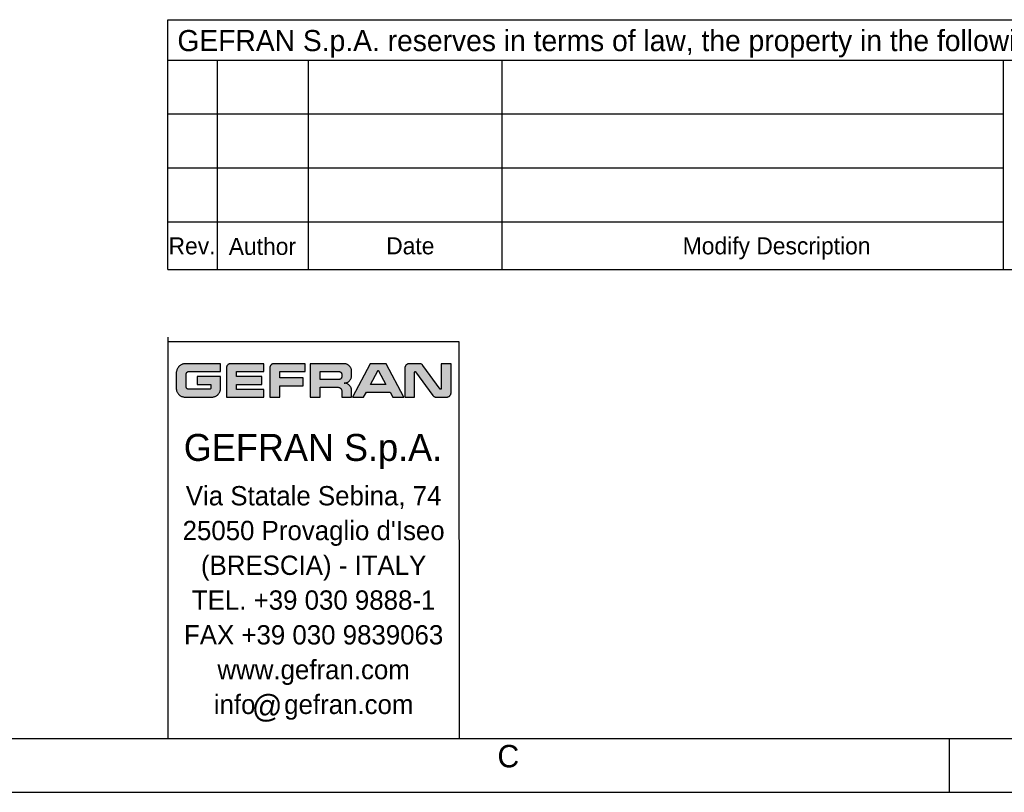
# Model space of a CAD drawing. Header units: millimetres. Extents: x 0 to 420, y 0 to 297.
# Tile 15 of 36: x 212 to 321, y 0 to 86. Entities that reach past the tile are written whole.
import ezdxf

# ---------------------------------------------------------------- set-up
doc = ezdxf.new("R2010")
doc.units = ezdxf.units.MM
doc.header["$LTSCALE"] = 23.1
doc.layers.get('0').update_dxf_attribs({"linetype": 'CONTINUOUS'})
doc.styles.add('TEXTSTYLE_2', font='trium.ttf')
doc.styles.add('TEXTSTYLE_3', font='trium.ttf')
doc.styles.add('TEXTSTYLE_4', font='triumb.ttf')

msp = doc.modelspace()

# ---------------------------------------------------------------- hatches: boundary and pattern name
at = {"linetype": 'CONTINUOUS'}
h = msp.add_hatch(color=2, dxfattribs=at)
h.paths.add_polyline_path([(251.41414, 46.96884), (251.42409, 46.96974), (251.43403, 46.96884), (251.4435, 46.96618), (251.45233, 46.96182), (251.46031, 46.95586), (251.46717, 46.94844), (251.47251, 46.94007), (252.28279, 45.41608), (250.56506, 45.41608), (251.37559, 46.94007), (251.38109, 46.94864), (251.3878, 46.95585), (251.3958, 46.96181), (251.40466, 46.96618)])
h.paths.add_polyline_path([(247.87684, 45.59431), (247.93551, 45.61496), (247.99254, 45.64001), (248.04763, 45.66935), (248.10048, 45.70284), (248.15077, 45.74029), (248.19818, 45.78148), (248.2359, 45.81916), (248.27715, 45.86654), (248.31465, 45.91679), (248.34819, 45.9696), (248.37758, 46.02466), (248.4027, 46.08167), (248.42341, 46.14032), (248.43963, 46.20036), (248.4513, 46.26153), (248.45836, 46.32362), (248.46076, 46.38644), (248.46076, 46.88536), (248.45842, 46.94832), (248.45143, 47.01055), (248.43982, 47.07184), (248.42366, 47.13199), (248.40302, 47.19074), (248.37798, 47.24782), (248.34867, 47.30294), (248.31522, 47.3558), (248.27782, 47.40608), (248.23668, 47.45347), (248.19893, 47.49128), (248.15164, 47.53246), (248.10148, 47.56988), (248.04876, 47.60334), (247.9938, 47.63266), (247.9369, 47.6577), (247.87833, 47.67833), (247.81837, 47.69449), (247.75725, 47.70609), (247.6952, 47.71308), (247.63239, 47.71542), (243.85547, 47.71542), (243.85547, 43.99252), (244.95118, 43.99252), (244.95118, 45.09056), (246.93352, 45.09056), (246.97887, 45.08823), (247.02339, 45.08128), (247.0668, 45.06979), (247.10877, 45.05384), (247.14892, 45.03356), (247.18687, 45.00915), (247.22216, 44.98084), (247.25439, 44.94894), (247.25682, 44.94624), (247.28519, 44.91101), (247.30965, 44.87314), (247.32995, 44.83307), (247.34593, 44.79122), (247.35743, 44.74796), (247.36439, 44.70362), (247.36672, 44.65849), (247.36672, 43.99252), (248.46241, 43.99252), (248.46241, 44.72462), (248.46007, 44.78731), (248.45307, 44.84934), (248.44145, 44.91051), (248.42527, 44.9706), (248.40459, 45.02936), (248.37949, 45.08651), (248.35009, 45.14176), (248.31652, 45.19479), (248.27899, 45.24528), (248.23769, 45.29291), (248.19817, 45.33246), (248.15059, 45.37378), (248.10016, 45.41133), (248.0472, 45.44489), (247.99204, 45.4743), (247.93498, 45.4994), (247.87631, 45.52007), (247.81631, 45.53625), (247.75523, 45.54787), (247.69328, 45.55486), (247.63066, 45.55721), (247.69349, 45.55955), (247.75559, 45.56654), (247.81678, 45.57815)])
h.paths.add_polyline_path([(229.68341, 47.67561), (229.61808, 47.65367), (229.55417, 47.62704), (229.49192, 47.59579), (229.43163, 47.56003), (229.3736, 47.51988), (229.31814, 47.47553), (229.26558, 47.42719), (229.21624, 47.3751), (229.19404, 47.34914), (229.15003, 47.29211), (229.11005, 47.2322), (229.07429, 47.16979), (229.04297, 47.10522), (229.01621, 47.03885), (228.99413, 46.971), (228.97682, 46.90199), (228.96433, 46.83211), (228.9567, 46.76162), (228.95395, 46.69074), (228.95395, 44.96823), (228.95655, 44.89789), (228.964, 44.82866), (228.97622, 44.76069), (228.99317, 44.69413), (229.01476, 44.62916), (229.04092, 44.56598), (229.07155, 44.50481), (229.10656, 44.44588), (229.1458, 44.38945), (229.18914, 44.33577), (229.23637, 44.2851), (229.28729, 44.23771), (229.34168, 44.19386), (229.35597, 44.18334), (229.41427, 44.14428), (229.47534, 44.10931), (229.53889, 44.0786), (229.60463, 44.05232), (229.67226, 44.03057), (229.74151, 44.01348), (229.81213, 44.00112), (229.88386, 43.99356), (229.95649, 43.99086), (232.88251, 43.99086), (232.95313, 43.99346), (233.02301, 44.00092), (233.09195, 44.0132), (233.15976, 44.03024), (233.22619, 44.052), (233.29099, 44.07838), (233.3539, 44.1093), (233.4146, 44.14461), (233.47282, 44.18416), (233.52823, 44.22776), (233.58054, 44.2752), (233.60129, 44.29598), (233.64866, 44.34835), (233.69218, 44.40383), (233.73165, 44.46209), (233.76688, 44.52285), (233.7977, 44.58579), (233.82399, 44.65063), (233.84565, 44.71709), (233.86261, 44.78492), (233.87479, 44.85388), (233.88216, 44.92377), (233.88466, 44.9944), (233.88452, 44.99683), (233.88399, 45.10194), (233.88415, 45.8617), (233.88466, 46.28767), (231.25767, 46.28767), (231.25767, 45.41608), (232.78895, 45.41608), (232.78895, 45.00685), (232.78655, 44.98079), (232.77943, 44.95579), (232.76776, 44.93244), (232.75186, 44.91149), (232.74318, 44.90281), (232.72223, 44.88691), (232.69888, 44.87524), (232.67388, 44.86812), (232.64782, 44.86572), (230.33245, 44.86524), (230.29525, 44.86766), (230.25883, 44.87488), (230.22365, 44.8868), (230.19022, 44.90328), (230.15912, 44.92406), (230.13099, 44.94874), (230.10646, 44.97677), (230.08601, 45.00752), (230.06993, 45.04043), (230.05845, 45.07498), (230.05166, 45.11072), (230.04968, 45.14731), (230.04978, 45.6271), (230.05069, 46.44582), (230.05135, 46.55611), (230.05148, 46.55854), (230.05391, 46.59587), (230.06112, 46.63227), (230.07301, 46.66735), (230.08943, 46.70061), (230.11014, 46.73152), (230.13289, 46.75759), (230.16073, 46.7823), (230.19143, 46.80303), (230.22444, 46.81945), (230.25923, 46.83133), (230.29536, 46.83854), (230.33245, 46.84096), (233.88466, 46.84136), (233.88466, 47.71542), (229.95466, 47.71542), (229.88572, 47.71273), (229.81742, 47.70517), (229.74993, 47.69279)])
h.paths.add_polyline_path([(234.84325, 47.69581), (234.80244, 47.68073), (234.76326, 47.66154), (234.7261, 47.63842), (234.69136, 47.61156), (234.6746, 47.59643), (234.64429, 47.56451), (234.61743, 47.52979), (234.5943, 47.49265), (234.57512, 47.4535), (234.56004, 47.41272), (234.54918, 47.37064), (234.54262, 47.32756), (234.54043, 47.28375), (234.54043, 43.99164), (238.69917, 43.99164), (238.69917, 44.86323), (235.63614, 44.86323), (235.63614, 45.41608), (238.48746, 45.41608), (238.48746, 46.29265), (235.63614, 46.29265), (235.63614, 46.84301), (238.70249, 46.84301), (238.70249, 47.71542), (234.9723, 47.71542), (234.92846, 47.71322), (234.88536, 47.70667)])
h.paths.add_polyline_path([(259.17718, 44.014), (259.22418, 44.03116), (259.26934, 44.05299), (259.31222, 44.07932), (259.35238, 44.10991), (259.38937, 44.14445), (259.41264, 44.17017), (259.44323, 44.21033), (259.46956, 44.25321), (259.4914, 44.29836), (259.50856, 44.34537), (259.52091, 44.39384), (259.52838, 44.44344), (259.53088, 44.49387), (259.53088, 47.71542), (258.43516, 47.71542), (258.43516, 44.92175), (258.43274, 44.90553), (258.42564, 44.89075), (258.41431, 44.87854), (258.41101, 44.87611), (258.39623, 44.86901), (258.38002, 44.86659), (258.36386, 44.86901), (258.35915, 44.87072), (258.34589, 44.87891), (258.33662, 44.89013), (256.39878, 47.52841), (256.37019, 47.56545), (256.3391, 47.59796), (256.30332, 47.62821), (256.26462, 47.65433), (256.22347, 47.67605), (256.18035, 47.69315), (256.13568, 47.70548), (256.08982, 47.71292), (256.04309, 47.71542), (254.88577, 47.71538), (254.83531, 47.71288), (254.78569, 47.70542), (254.7372, 47.69306), (254.69018, 47.6759), (254.64502, 47.65407), (254.60213, 47.62775), (254.56196, 47.59716), (254.53626, 47.57393), (254.50172, 47.53694), (254.47114, 47.4968), (254.44481, 47.45394), (254.42297, 47.40881), (254.40582, 47.36182), (254.39346, 47.31337), (254.386, 47.26378), (254.3835, 47.21335), (254.3835, 43.99168), (255.47921, 43.99168), (255.47921, 46.78535), (255.48163, 46.80157), (255.48873, 46.81635), (255.49115, 46.81964), (255.50335, 46.83097), (255.51813, 46.83808), (255.53435, 46.8405), (255.55023, 46.83809), (255.56498, 46.83099), (255.5774, 46.81958), (255.57848, 46.81821), (257.50897, 44.19082), (257.53627, 44.15288), (257.54332, 44.14434), (257.5755, 44.11033), (257.61109, 44.08006), (257.64965, 44.05387), (257.69075, 44.03203), (257.73396, 44.01476), (257.77891, 44.0022), (257.82526, 43.99447), (257.87272, 43.99168), (259.02866, 43.99168), (259.0791, 43.99418), (259.12871, 44.00164)])
h.paths.add_polyline_path([(239.67042, 47.69637), (239.63014, 47.68172), (239.59143, 47.66308), (239.55465, 47.6406), (239.52019, 47.61447), (239.49636, 47.59292), (239.46685, 47.56115), (239.44073, 47.52669), (239.41825, 47.48992), (239.3996, 47.45122), (239.38496, 47.41094), (239.37441, 47.36942), (239.36804, 47.32694), (239.3659, 47.28375), (239.3659, 43.99168), (240.46161, 43.99168), (240.46161, 45.25423), (243.09049, 45.25423), (243.09049, 46.12581), (240.46161, 46.12581), (240.46161, 46.83885), (243.30752, 46.83885), (243.30752, 47.71542), (239.79763, 47.71542), (239.75443, 47.71329), (239.71195, 47.70692)])
h.paths.add_polyline_path([(247.12398, 45.96956), (247.10025, 45.96654), (247.07619, 45.96553), (244.95118, 45.96553), (244.95118, 46.84048), (247.07623, 46.84048), (247.10029, 46.83947), (247.12403, 46.83645), (247.14734, 46.83144), (247.17013, 46.82448), (247.19226, 46.8156), (247.2136, 46.80484), (247.23401, 46.79228), (247.25333, 46.778), (247.2714, 46.76209), (247.28002, 46.75347), (247.29593, 46.73539), (247.31021, 46.71606), (247.32277, 46.69565), (247.33353, 46.6743), (247.34241, 46.65215), (247.34937, 46.62936), (247.35438, 46.60603), (247.35739, 46.58229), (247.35841, 46.55822), (247.35841, 46.24863), (247.35739, 46.22444), (247.35438, 46.20059), (247.34938, 46.17718), (247.34242, 46.15431), (247.33355, 46.13211), (247.32281, 46.11071), (247.31027, 46.09026), (247.29601, 46.0709), (247.28014, 46.0528), (247.27128, 46.04392), (247.25321, 46.02801), (247.23391, 46.01372), (247.21351, 46.00116), (247.19218, 45.99041), (247.17006, 45.98153), (247.14729, 45.97456)])
h.paths.add_polyline_path([(249.80149, 43.99086), (250.10605, 44.54784), (252.74181, 44.54784), (253.04634, 43.99086), (254.27561, 43.99086), (252.30118, 47.71542), (250.54667, 47.71542), (248.56055, 43.99086)])

# ---------------------------------------------------------------- linework, layer by layer
at = {"color": 2, "linetype": 'CONTINUOUS'}
for p, q in [((228.00618, 86.01578), (414.00618, 86.01578)), ((228.00618, 58.19553), (228.00618, 86.01578)), ((228.00618, 81.52126), (414.00618, 81.52126)), ((233.52784, 58.19553), (233.52784, 81.52126)), ((243.6512, 58.19553), (243.6512, 81.52126)), ((265.22932, 58.19553), (265.22932, 81.52126)), ((320.98653, 81.52126), (320.98653, 58.19553)), ((228.00618, 75.51664), (321.00618, 75.51664)), ((228.00618, 69.51202), (321.00618, 69.51202)), ((228.00618, 63.5074), (321.00618, 63.5074)), ((229.07429, 47.16979), (229.04297, 47.10522)), ((229.11005, 47.2322), (229.07429, 47.16979)), ((229.15003, 47.29211), (229.11005, 47.2322)), ((229.19404, 47.34914), (229.15003, 47.29211)), ((229.21624, 47.3751), (229.19404, 47.34914)), ((229.26558, 47.42719), (229.21624, 47.3751)), ((229.31814, 47.47553), (229.26558, 47.42719)), ((229.3736, 47.51988), (229.31814, 47.47553)), ((229.43163, 47.56003), (229.3736, 47.51988)), ((229.49192, 47.59579), (229.43163, 47.56003)), ((229.55417, 47.62704), (229.49192, 47.59579)), ((229.61808, 47.65367), (229.55417, 47.62704)), ((229.68341, 47.67561), (229.61808, 47.65367)), ((229.74993, 47.69279), (229.68341, 47.67561)), ((229.81742, 47.70517), (229.74993, 47.69279)), ((229.88572, 47.71273), (229.81742, 47.70517)), ((229.95466, 47.71542), (229.88572, 47.71273)), ((233.88466, 47.71542), (229.95466, 47.71542)), ((233.88466, 46.84136), (233.88466, 47.71542)), ((234.54262, 47.32756), (234.54043, 47.28375)), ((234.54043, 47.28375), (234.54043, 43.99164)), ((234.54918, 47.37064), (234.54262, 47.32756)), ((234.56004, 47.41272), (234.54918, 47.37064)), ((234.57512, 47.4535), (234.56004, 47.41272)), ((234.5943, 47.49265), (234.57512, 47.4535)), ((234.61743, 47.52979), (234.5943, 47.49265)), ((234.64429, 47.56451), (234.61743, 47.52979)), ((234.6746, 47.59643), (234.64429, 47.56451)), ((234.69136, 47.61156), (234.6746, 47.59643)), ((234.7261, 47.63842), (234.69136, 47.61156)), ((234.76326, 47.66154), (234.7261, 47.63842)), ((234.80244, 47.68073), (234.76326, 47.66154)), ((234.84325, 47.69581), (234.80244, 47.68073)), ((234.88536, 47.70667), (234.84325, 47.69581)), ((234.92846, 47.71322), (234.88536, 47.70667)), ((234.9723, 47.71542), (234.92846, 47.71322)), ((238.70249, 47.71542), (234.9723, 47.71542)), ((238.70249, 46.84301), (238.70249, 47.71542)), ((239.36804, 47.32694), (239.3659, 47.28375)), ((239.3659, 47.28375), (239.3659, 43.99168)), ((239.37441, 47.36942), (239.36804, 47.32694)), ((239.38496, 47.41094), (239.37441, 47.36942)), ((239.3996, 47.45122), (239.38496, 47.41094)), ((239.41825, 47.48992), (239.3996, 47.45122)), ((239.44073, 47.52669), (239.41825, 47.48992)), ((239.46685, 47.56115), (239.44073, 47.52669)), ((239.49636, 47.59292), (239.46685, 47.56115)), ((239.52019, 47.61447), (239.49636, 47.59292)), ((239.55465, 47.6406), (239.52019, 47.61447)), ((239.59143, 47.66308), (239.55465, 47.6406)), ((239.63014, 47.68172), (239.59143, 47.66308)), ((239.67042, 47.69637), (239.63014, 47.68172)), ((239.71195, 47.70692), (239.67042, 47.69637)), ((239.75443, 47.71329), (239.71195, 47.70692)), ((239.79763, 47.71542), (239.75443, 47.71329)), ((243.30752, 47.71542), (239.79763, 47.71542)), ((243.30752, 46.83885), (243.30752, 47.71542)), ((247.63239, 47.71542), (243.85547, 47.71542)), ((243.85547, 47.71542), (243.85547, 43.99252)), ((247.6952, 47.71308), (247.63239, 47.71542)), ((247.75725, 47.70609), (247.6952, 47.71308)), ((247.81837, 47.69449), (247.75725, 47.70609)), ((247.87833, 47.67833), (247.81837, 47.69449)), ((247.9369, 47.6577), (247.87833, 47.67833)), ((247.9938, 47.63266), (247.9369, 47.6577)), ((248.04876, 47.60334), (247.9938, 47.63266)), ((248.10148, 47.56988), (248.04876, 47.60334)), ((248.15164, 47.53246), (248.10148, 47.56988)), ((248.19893, 47.49128), (248.15164, 47.53246)), ((248.23668, 47.45347), (248.19893, 47.49128)), ((248.27782, 47.40608), (248.23668, 47.45347)), ((248.31522, 47.3558), (248.27782, 47.40608)), ((248.34867, 47.30294), (248.31522, 47.3558)), ((248.37798, 47.24782), (248.34867, 47.30294)), ((248.40302, 47.19074), (248.37798, 47.24782)), ((248.42366, 47.13199), (248.40302, 47.19074)), ((248.43982, 47.07184), (248.42366, 47.13199)), ((250.54667, 47.71542), (248.56055, 43.99086)), ((252.30118, 47.71542), (250.54667, 47.71542)), ((254.27561, 43.99086), (252.30118, 47.71542)), ((254.386, 47.26378), (254.3835, 47.21335)), ((254.3835, 47.21335), (254.3835, 43.99168)), ((254.39346, 47.31337), (254.386, 47.26378)), ((254.40582, 47.36182), (254.39346, 47.31337)), ((254.42297, 47.40881), (254.40582, 47.36182)), ((254.44481, 47.45394), (254.42297, 47.40881)), ((254.47114, 47.4968), (254.44481, 47.45394)), ((254.50172, 47.53694), (254.47114, 47.4968)), ((254.53626, 47.57393), (254.50172, 47.53694)), ((254.56196, 47.59716), (254.53626, 47.57393)), ((254.60213, 47.62775), (254.56196, 47.59716)), ((254.64502, 47.65407), (254.60213, 47.62775)), ((254.69018, 47.6759), (254.64502, 47.65407)), ((254.7372, 47.69306), (254.69018, 47.6759)), ((254.78569, 47.70542), (254.7372, 47.69306)), ((254.83531, 47.71288), (254.78569, 47.70542)), ((254.88577, 47.71538), (254.83531, 47.71288)), ((256.04309, 47.71542), (254.88577, 47.71538)), ((256.08982, 47.71292), (256.04309, 47.71542)), ((256.13568, 47.70548), (256.08982, 47.71292)), ((256.18035, 47.69315), (256.13568, 47.70548)), ((256.22347, 47.67605), (256.18035, 47.69315)), ((256.26462, 47.65433), (256.22347, 47.67605)), ((256.30332, 47.62821), (256.26462, 47.65433)), ((256.3391, 47.59796), (256.30332, 47.62821)), ((256.37019, 47.56545), (256.3391, 47.59796)), ((256.39878, 47.52841), (256.37019, 47.56545)), ((258.33662, 44.89013), (256.39878, 47.52841)), ((259.53088, 47.71542), (258.43516, 47.71542)), ((258.43516, 47.71542), (258.43516, 44.92175)), ((259.53088, 44.49387), (259.53088, 47.71542)), ((228.9567, 46.76162), (228.95395, 46.69074)), ((228.95395, 46.69074), (228.95395, 44.96823)), ((228.96433, 46.83211), (228.9567, 46.76162)), ((228.97682, 46.90199), (228.96433, 46.83211)), ((228.99413, 46.971), (228.97682, 46.90199)), ((229.01621, 47.03885), (228.99413, 46.971)), ((229.04297, 47.10522), (229.01621, 47.03885)), ((230.04978, 45.6271), (230.05069, 46.44582)), ((230.05069, 46.44582), (230.05135, 46.55611)), ((230.05135, 46.55611), (230.05148, 46.55854)), ((230.05148, 46.55854), (230.05391, 46.59587)), ((230.05391, 46.59587), (230.06112, 46.63227)), ((230.06112, 46.63227), (230.07301, 46.66735)), ((230.07301, 46.66735), (230.08943, 46.70061)), ((230.08943, 46.70061), (230.11014, 46.73152)), ((230.11014, 46.73152), (230.13289, 46.75759)), ((230.13289, 46.75759), (230.16073, 46.7823)), ((230.16073, 46.7823), (230.19143, 46.80303)), ((230.19143, 46.80303), (230.22444, 46.81945)), ((230.22444, 46.81945), (230.25923, 46.83133)), ((230.25923, 46.83133), (230.29536, 46.83854)), ((230.29536, 46.83854), (230.33245, 46.84096)), ((230.33245, 46.84096), (233.88466, 46.84136)), ((233.88466, 46.28767), (231.25767, 46.28767)), ((231.25767, 46.28767), (231.25767, 45.41608)), ((233.88415, 45.8617), (233.88466, 46.28767)), ((235.63614, 46.84301), (238.70249, 46.84301)), ((235.63614, 46.29265), (235.63614, 46.84301)), ((238.48746, 46.29265), (235.63614, 46.29265)), ((238.48746, 45.41608), (238.48746, 46.29265)), ((240.46161, 46.83885), (243.30752, 46.83885)), ((240.46161, 46.12581), (240.46161, 46.83885)), ((243.09049, 46.12581), (240.46161, 46.12581)), ((243.09049, 45.25423), (243.09049, 46.12581)), ((244.95118, 46.84048), (247.07623, 46.84048)), ((244.95118, 45.96553), (244.95118, 46.84048)), ((247.07623, 46.84048), (247.10029, 46.83947)), ((247.10029, 46.83947), (247.12403, 46.83645)), ((247.12403, 46.83645), (247.14734, 46.83144)), ((247.14734, 46.83144), (247.17013, 46.82448)), ((247.17013, 46.82448), (247.19226, 46.8156)), ((247.19226, 46.8156), (247.2136, 46.80484)), ((247.2136, 46.80484), (247.23401, 46.79228)), ((247.25321, 46.02801), (247.23391, 46.01372)), ((247.23401, 46.79228), (247.25333, 46.778)), ((247.27128, 46.04392), (247.25321, 46.02801)), ((247.25333, 46.778), (247.2714, 46.76209)), ((247.28014, 46.0528), (247.27128, 46.04392)), ((247.2714, 46.76209), (247.28002, 46.75347)), ((247.28002, 46.75347), (247.29593, 46.73539)), ((247.29601, 46.0709), (247.28014, 46.0528)), ((247.29593, 46.73539), (247.31021, 46.71606)), ((247.31027, 46.09026), (247.29601, 46.0709)), ((247.31021, 46.71606), (247.32277, 46.69565)), ((247.32281, 46.11071), (247.31027, 46.09026)), ((247.32277, 46.69565), (247.33353, 46.6743)), ((247.33355, 46.13211), (247.32281, 46.11071)), ((247.33353, 46.6743), (247.34241, 46.65215)), ((247.34242, 46.15431), (247.33355, 46.13211)), ((247.34241, 46.65215), (247.34937, 46.62936)), ((247.34938, 46.17718), (247.34242, 46.15431)), ((247.34937, 46.62936), (247.35438, 46.60603)), ((247.35438, 46.20059), (247.34938, 46.17718)), ((247.35438, 46.60603), (247.35739, 46.58229)), ((247.35739, 46.22444), (247.35438, 46.20059)), ((247.35739, 46.58229), (247.35841, 46.55822)), ((247.35841, 46.24863), (247.35739, 46.22444)), ((247.35841, 46.55822), (247.35841, 46.24863)), ((248.34819, 45.9696), (248.37758, 46.02466)), ((248.37758, 46.02466), (248.4027, 46.08167)), ((248.4027, 46.08167), (248.42341, 46.14032)), ((248.42341, 46.14032), (248.43963, 46.20036)), ((248.43963, 46.20036), (248.4513, 46.26153)), ((248.45143, 47.01055), (248.43982, 47.07184)), ((248.4513, 46.26153), (248.45836, 46.32362)), ((248.45842, 46.94832), (248.45143, 47.01055)), ((248.45836, 46.32362), (248.46076, 46.38644)), ((248.46076, 46.88536), (248.45842, 46.94832)), ((248.46076, 46.38644), (248.46076, 46.88536)), ((250.56506, 45.41608), (251.37559, 46.94007)), ((251.37559, 46.94007), (251.38109, 46.94864)), ((251.38109, 46.94864), (251.3878, 46.95585)), ((251.3878, 46.95585), (251.3958, 46.96181)), ((251.3958, 46.96181), (251.40466, 46.96618)), ((251.40466, 46.96618), (251.41414, 46.96884)), ((251.41414, 46.96884), (251.42409, 46.96974)), ((251.42409, 46.96974), (251.43403, 46.96884)), ((251.43403, 46.96884), (251.4435, 46.96618)), ((251.4435, 46.96618), (251.45233, 46.96182)), ((251.45233, 46.96182), (251.46031, 46.95586)), ((251.46031, 46.95586), (251.46717, 46.94844)), ((251.46717, 46.94844), (251.47251, 46.94007)), ((251.47251, 46.94007), (252.28279, 45.41608)), ((255.47921, 46.78535), (255.48163, 46.80157)), ((255.47921, 43.99168), (255.47921, 46.78535)), ((255.48163, 46.80157), (255.48873, 46.81635)), ((255.48873, 46.81635), (255.49115, 46.81964)), ((255.49115, 46.81964), (255.50335, 46.83097)), ((255.50335, 46.83097), (255.51813, 46.83808)), ((255.51813, 46.83808), (255.53435, 46.8405)), ((255.53435, 46.8405), (255.55023, 46.83809)), ((255.55023, 46.83809), (255.56498, 46.83099)), ((255.56498, 46.83099), (255.5774, 46.81958)), ((255.5774, 46.81958), (255.57848, 46.81821)), ((255.57848, 46.81821), (257.50897, 44.19082)), ((228.95395, 44.96823), (228.95655, 44.89789)), ((230.04968, 45.14731), (230.04978, 45.6271)), ((230.05166, 45.11072), (230.04968, 45.14731)), ((230.05845, 45.07498), (230.05166, 45.11072)), ((230.06993, 45.04043), (230.05845, 45.07498)), ((230.08601, 45.00752), (230.06993, 45.04043)), ((230.10646, 44.97677), (230.08601, 45.00752)), ((230.13099, 44.94874), (230.10646, 44.97677)), ((230.15912, 44.92406), (230.13099, 44.94874)), ((231.25767, 45.41608), (232.78895, 45.41608)), ((232.76776, 44.93244), (232.75186, 44.91149)), ((232.77943, 44.95579), (232.76776, 44.93244)), ((232.78655, 44.98079), (232.77943, 44.95579)), ((232.78895, 45.00685), (232.78655, 44.98079)), ((232.78895, 45.41608), (232.78895, 45.00685)), ((233.88216, 44.92377), (233.88466, 44.9944)), ((233.88399, 45.10194), (233.88415, 45.8617)), ((233.88452, 44.99683), (233.88399, 45.10194)), ((233.88466, 44.9944), (233.88452, 44.99683)), ((235.63614, 45.41608), (238.48746, 45.41608)), ((235.63614, 44.86323), (235.63614, 45.41608)), ((240.46161, 45.25423), (243.09049, 45.25423)), ((240.46161, 43.99168), (240.46161, 45.25423)), ((247.07619, 45.96553), (244.95118, 45.96553)), ((244.95118, 45.09056), (246.93352, 45.09056)), ((244.95118, 43.99252), (244.95118, 45.09056)), ((246.93352, 45.09056), (246.97887, 45.08823)), ((246.97887, 45.08823), (247.02339, 45.08128)), ((247.02339, 45.08128), (247.0668, 45.06979)), ((247.0668, 45.06979), (247.10877, 45.05384)), ((247.10025, 45.96654), (247.07619, 45.96553)), ((247.12398, 45.96956), (247.10025, 45.96654)), ((247.10877, 45.05384), (247.14892, 45.03356)), ((247.14729, 45.97456), (247.12398, 45.96956)), ((247.17006, 45.98153), (247.14729, 45.97456)), ((247.14892, 45.03356), (247.18687, 45.00915)), ((247.19218, 45.99041), (247.17006, 45.98153)), ((247.18687, 45.00915), (247.22216, 44.98084)), ((247.21351, 46.00116), (247.19218, 45.99041)), ((247.23391, 46.01372), (247.21351, 46.00116)), ((247.22216, 44.98084), (247.25439, 44.94894)), ((247.25439, 44.94894), (247.25682, 44.94624)), ((247.25682, 44.94624), (247.28519, 44.91101)), ((247.63066, 45.55721), (247.69349, 45.55955)), ((247.69328, 45.55486), (247.63066, 45.55721)), ((247.75523, 45.54787), (247.69328, 45.55486)), ((247.69349, 45.55955), (247.75559, 45.56654)), ((247.81631, 45.53625), (247.75523, 45.54787)), ((247.75559, 45.56654), (247.81678, 45.57815)), ((247.87631, 45.52007), (247.81631, 45.53625)), ((247.81678, 45.57815), (247.87684, 45.59431)), ((247.93498, 45.4994), (247.87631, 45.52007)), ((247.87684, 45.59431), (247.93551, 45.61496)), ((247.99204, 45.4743), (247.93498, 45.4994)), ((247.93551, 45.61496), (247.99254, 45.64001)), ((248.0472, 45.44489), (247.99204, 45.4743)), ((247.99254, 45.64001), (248.04763, 45.66935)), ((248.10016, 45.41133), (248.0472, 45.44489)), ((248.04763, 45.66935), (248.10048, 45.70284)), ((248.15059, 45.37378), (248.10016, 45.41133)), ((248.10048, 45.70284), (248.15077, 45.74029)), ((248.19817, 45.33246), (248.15059, 45.37378)), ((248.15077, 45.74029), (248.19818, 45.78148)), ((248.23769, 45.29291), (248.19817, 45.33246)), ((248.19818, 45.78148), (248.2359, 45.81916)), ((248.2359, 45.81916), (248.27715, 45.86654)), ((248.27899, 45.24528), (248.23769, 45.29291)), ((248.27715, 45.86654), (248.31465, 45.91679)), ((248.31652, 45.19479), (248.27899, 45.24528)), ((248.31465, 45.91679), (248.34819, 45.9696)), ((248.35009, 45.14176), (248.31652, 45.19479)), ((248.37949, 45.08651), (248.35009, 45.14176)), ((248.40459, 45.02936), (248.37949, 45.08651)), ((248.42527, 44.9706), (248.40459, 45.02936)), ((248.44145, 44.91051), (248.42527, 44.9706)), ((252.28279, 45.41608), (250.56506, 45.41608)), ((228.95655, 44.89789), (228.964, 44.82866)), ((228.964, 44.82866), (228.97622, 44.76069)), ((228.97622, 44.76069), (228.99317, 44.69413)), ((228.99317, 44.69413), (229.01476, 44.62916)), ((229.01476, 44.62916), (229.04092, 44.56598)), ((229.04092, 44.56598), (229.07155, 44.50481)), ((229.07155, 44.50481), (229.10656, 44.44588)), ((229.10656, 44.44588), (229.1458, 44.38945)), ((229.1458, 44.38945), (229.18914, 44.33577)), ((229.18914, 44.33577), (229.23637, 44.2851)), ((229.23637, 44.2851), (229.28729, 44.23771)), ((229.28729, 44.23771), (229.34168, 44.19386)), ((229.34168, 44.19386), (229.35597, 44.18334)), ((229.35597, 44.18334), (229.41427, 44.14428)), ((229.41427, 44.14428), (229.47534, 44.10931)), ((229.47534, 44.10931), (229.53889, 44.0786)), ((229.53889, 44.0786), (229.60463, 44.05232)), ((229.60463, 44.05232), (229.67226, 44.03057)), ((229.67226, 44.03057), (229.74151, 44.01348)), ((229.74151, 44.01348), (229.81213, 44.00112)), ((229.81213, 44.00112), (229.88386, 43.99356)), ((229.88386, 43.99356), (229.95649, 43.99086)), ((229.95649, 43.99086), (232.88251, 43.99086)), ((230.19022, 44.90328), (230.15912, 44.92406)), ((230.22365, 44.8868), (230.19022, 44.90328)), ((230.25883, 44.87488), (230.22365, 44.8868)), ((230.29525, 44.86766), (230.25883, 44.87488)), ((230.33245, 44.86524), (230.29525, 44.86766)), ((232.64782, 44.86572), (230.33245, 44.86524)), ((232.67388, 44.86812), (232.64782, 44.86572)), ((232.69888, 44.87524), (232.67388, 44.86812)), ((232.72223, 44.88691), (232.69888, 44.87524)), ((232.74318, 44.90281), (232.72223, 44.88691)), ((232.75186, 44.91149), (232.74318, 44.90281)), ((232.88251, 43.99086), (232.95313, 43.99346)), ((232.95313, 43.99346), (233.02301, 44.00092)), ((233.02301, 44.00092), (233.09195, 44.0132)), ((233.09195, 44.0132), (233.15976, 44.03024)), ((233.15976, 44.03024), (233.22619, 44.052)), ((233.22619, 44.052), (233.29099, 44.07838)), ((233.29099, 44.07838), (233.3539, 44.1093)), ((233.3539, 44.1093), (233.4146, 44.14461)), ((233.4146, 44.14461), (233.47282, 44.18416)), ((233.47282, 44.18416), (233.52823, 44.22776)), ((233.52823, 44.22776), (233.58054, 44.2752)), ((233.58054, 44.2752), (233.60129, 44.29598)), ((233.60129, 44.29598), (233.64866, 44.34835)), ((233.64866, 44.34835), (233.69218, 44.40383)), ((233.69218, 44.40383), (233.73165, 44.46209)), ((233.73165, 44.46209), (233.76688, 44.52285)), ((233.76688, 44.52285), (233.7977, 44.58579)), ((233.7977, 44.58579), (233.82399, 44.65063)), ((233.82399, 44.65063), (233.84565, 44.71709)), ((233.84565, 44.71709), (233.86261, 44.78492)), ((233.86261, 44.78492), (233.87479, 44.85388)), ((233.87479, 44.85388), (233.88216, 44.92377)), ((234.54043, 43.99164), (238.69917, 43.99164)), ((238.69917, 44.86323), (235.63614, 44.86323)), ((238.69917, 43.99164), (238.69917, 44.86323)), ((239.3659, 43.99168), (240.46161, 43.99168)), ((243.85547, 43.99252), (244.95118, 43.99252)), ((247.28519, 44.91101), (247.30965, 44.87314)), ((247.30965, 44.87314), (247.32995, 44.83307)), ((247.32995, 44.83307), (247.34593, 44.79122)), ((247.34593, 44.79122), (247.35743, 44.74796)), ((247.35743, 44.74796), (247.36439, 44.70362)), ((247.36439, 44.70362), (247.36672, 44.65849)), ((247.36672, 44.65849), (247.36672, 43.99252)), ((247.36672, 43.99252), (248.46241, 43.99252)), ((248.45307, 44.84934), (248.44145, 44.91051)), ((248.46007, 44.78731), (248.45307, 44.84934)), ((248.46241, 44.72462), (248.46007, 44.78731)), ((248.46241, 43.99252), (248.46241, 44.72462)), ((248.56055, 43.99086), (249.80149, 43.99086)), ((249.80149, 43.99086), (250.10605, 44.54784)), ((250.10605, 44.54784), (252.74181, 44.54784)), ((252.74181, 44.54784), (253.04634, 43.99086)), ((253.04634, 43.99086), (254.27561, 43.99086)), ((254.3835, 43.99168), (255.47921, 43.99168)), ((257.50897, 44.19082), (257.53627, 44.15288)), ((257.53627, 44.15288), (257.54332, 44.14434)), ((257.54332, 44.14434), (257.5755, 44.11033)), ((257.5755, 44.11033), (257.61109, 44.08006)), ((257.61109, 44.08006), (257.64965, 44.05387)), ((257.64965, 44.05387), (257.69075, 44.03203)), ((257.69075, 44.03203), (257.73396, 44.01476)), ((257.73396, 44.01476), (257.77891, 44.0022)), ((257.77891, 44.0022), (257.82526, 43.99447)), ((257.82526, 43.99447), (257.87272, 43.99168)), ((257.87272, 43.99168), (259.02866, 43.99168)), ((258.34589, 44.87891), (258.33662, 44.89013)), ((258.35915, 44.87072), (258.34589, 44.87891)), ((258.36386, 44.86901), (258.35915, 44.87072)), ((258.38002, 44.86659), (258.36386, 44.86901)), ((258.39623, 44.86901), (258.38002, 44.86659)), ((258.41101, 44.87611), (258.39623, 44.86901)), ((258.41431, 44.87854), (258.41101, 44.87611)), ((258.42564, 44.89075), (258.41431, 44.87854)), ((258.43274, 44.90553), (258.42564, 44.89075)), ((258.43516, 44.92175), (258.43274, 44.90553)), ((259.02866, 43.99168), (259.0791, 43.99418)), ((259.0791, 43.99418), (259.12871, 44.00164)), ((259.12871, 44.00164), (259.17718, 44.014)), ((259.17718, 44.014), (259.22418, 44.03116)), ((259.22418, 44.03116), (259.26934, 44.05299)), ((259.26934, 44.05299), (259.31222, 44.07932)), ((259.31222, 44.07932), (259.35238, 44.10991)), ((259.35238, 44.10991), (259.38937, 44.14445)), ((259.38937, 44.14445), (259.41264, 44.17017)), ((259.41264, 44.17017), (259.44323, 44.21033)), ((259.44323, 44.21033), (259.46956, 44.25321)), ((259.46956, 44.25321), (259.4914, 44.29836)), ((259.4914, 44.29836), (259.50856, 44.34537)), ((259.50856, 44.34537), (259.52091, 44.39384)), ((259.52091, 44.39384), (259.52838, 44.44344)), ((259.52838, 44.44344), (259.53088, 44.49387)), ((315, 0), (315, 6)), ((0, 0), (420, 0))]:
    msp.add_line(p, q, dxfattribs=at)
at = {"color": 7, "linetype": 'CONTINUOUS'}
for p, q in [((228.00618, 58.19553), (414.00002, 58.19112)), ((228.00946, 50.6532), (228.00946, 6.0409)), ((228.00392, 50.19804), (260.3902, 50.19804)), ((260.3902, 50.19804), (260.42219, 6.07658)), ((18, 6), (414, 6))]:
    msp.add_line(p, q, dxfattribs=at)

# ---------------------------------------------------------------- texts
at = {"color": 2, "linetype": 'CONTINUOUS'}
for s, insert, char_height, width, attachment_point, line_spacing_factor, style in [('GEFRAN S.p.A. reserves in terms of law, the property in the following drawing: no copy to third parties without authorization', (229.0759, 84.86435), 2.35, 182.6385185, 1, 0.9, 'TEXTSTYLE_2'), ('Rev.', (228.09247, 61.78053), 1.9, 5.4537037, 1, 0.9, 'TEXTSTYLE_2'), ('Author', (234.79082, 61.72716), 1.9, 7.9237037, 1, 0.9, 'TEXTSTYLE_2'), ('Date', (252.3145, 61.79175), 1.9, 5.5944444, 1, 0.9, 'TEXTSTYLE_2'), ('Modify Description', (285.31357, 61.79022), 1.9, 22.1877778, 1, 0.9, 'TEXTSTYLE_2'), ('GEFRAN S.p.A.', (244.16528, 39.89484), 3, 31.1444444, 2, 0.9, 'TEXTSTYLE_4'), ("Via Statale Sebina, 74\\P25050 Provaglio d'Iseo\\P(BRESCIA) - ITALY\\PTEL. +39 030 9888-1\\PFAX +39 030 9839063\\Pwww.gefran.com\\Pinfo    gefran.com", (244.23637, 34.09246), 2.15, 31.182963, 2, 1.08, 'TEXTSTYLE_3'), ('@', (237.3693, 10.8474), 2.5, 3.4537037, 1, 0.9, 'TEXTSTYLE_2'), ('C', (265.90236, 5.2754), 2.5, 2.5, 2, 0.9, 'TEXTSTYLE_2')]:
    msp.add_mtext(s, dxfattribs=dict(at, insert=insert, char_height=char_height, width=width, attachment_point=attachment_point, line_spacing_factor=line_spacing_factor, style=style))

doc.saveas('drawing.dxf')
